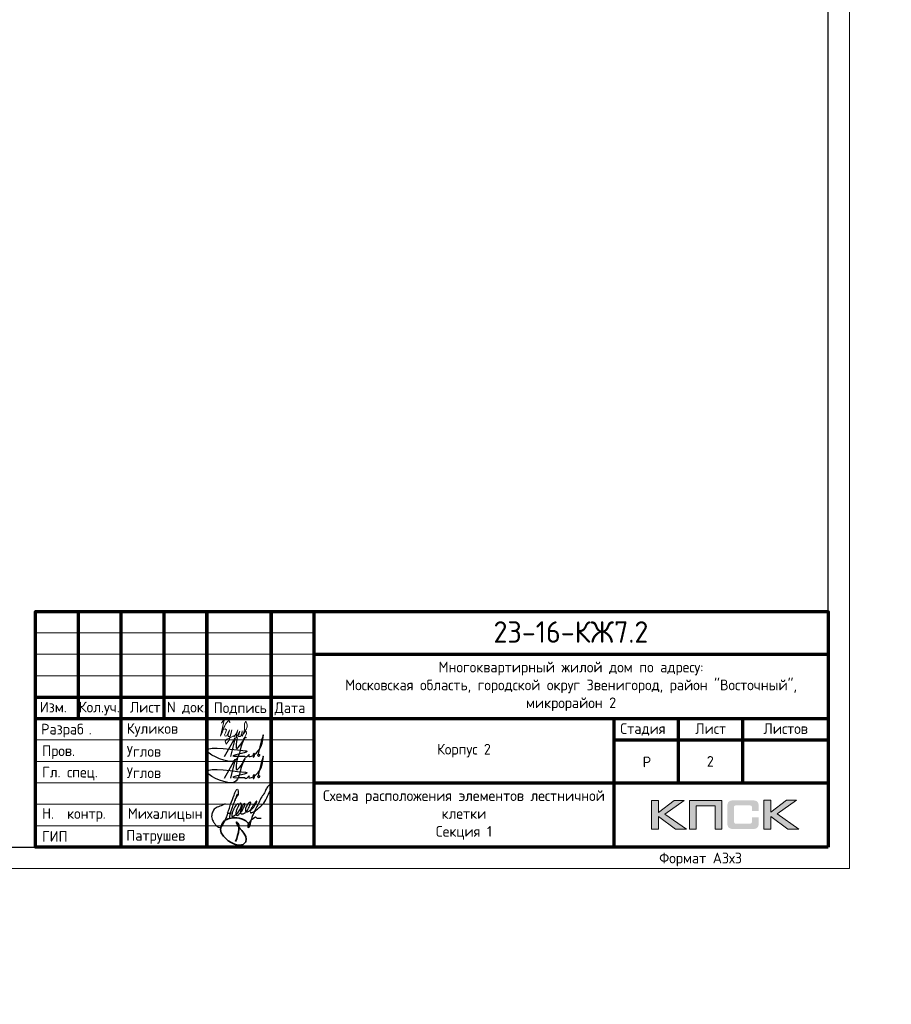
# Model space of a CAD drawing. Header units: millimetres. Extents: x 259029 to 2494469, y -731578 to -57567.
# Tile 135 of 207: x 386068 to 406413, y -525268 to -502293. Entities that reach past the tile are written whole.
import ezdxf
from ezdxf import colors
from ezdxf.entities.mleader import LeaderData, LeaderLine
from ezdxf.enums import TextEntityAlignment as Align
from ezdxf.math import Vec2, Vec3

# ---------------------------------------------------------------- set-up
doc = ezdxf.new("R2010")
doc.units = ezdxf.units.MM
for name, color, linetype, lineweight in [('0.15', 252, 'Continuous', 15), ('Standard', 7, 'Continuous', 25), ('Выноски', 20, 'Continuous', 20), ('Каркасы ригель', 3, 'Continuous', 0), ('Размеры', 54, 'Continuous', 20), ('Рамка', 7, 'Continuous', 70), ('Символы 0.20', 1, 'Continuous', 20), ('Текст', 41, 'Continuous', 30), ('ТОНКИЕ', 7, 'Continuous', 9)]:
    doc.layers.add(name, color=color, linetype=linetype, lineweight=lineweight)
doc.layers.add('ТОЛСТЫЕ_ОСНОВНЫЕ', color=6, linetype='Continuous')
doc.styles.add('GOST-2.304_Type-B', font='GOST_Common.ttf')
doc.styles.add('style1', font='GOST_Common.ttf', dxfattribs={"height": 500})
doc.styles.add('ГОСТ', font='GOST_Common.ttf')

# ---------------------------------------------------------------- blocks, each defined once
blk = doc.blocks.new('*U27')
at = {"layer": 'ТОЛСТЫЕ_ОСНОВНЫЕ', "color": 6}
blk.add_lwpolyline([(20, 5), (886, 5), (886, 415), (20, 415)], close=True, dxfattribs=at)
at = {"layer": 'ТОНКИЕ'}
blk.add_lwpolyline([(0, 0), (891, 0), (891, 420), (0, 420)], close=True, dxfattribs=at)
at = {"layer": 'Текст', "style": 'style1'}
blk.add_text('Формат А3х3', height=2.5, dxfattribs=at).set_placement((846.57, 1.2))
blk = doc.blocks.new('СЛОЖНЫЙ_ОБЪЕКТ_0')
at = {"layer": 'Standard', "color": 7, "linetype": 'Continuous', "lineweight": 25}
for points, start_tangent, end_tangent in [([(-5.888, 1.589), (-5.939, 1.691), (-5.972, 1.691), (-6.022, 1.617), (-6.064, 1.496), (-6.076, 1.414), (-6.076, 1.373), (-6.09, 1.219), (-6.071, 1.071), (-6.041, 1.003), (-6.009, 0.988), (-5.985, 1.012), (-5.95, 1.047), (-5.922, 1.075), (-5.915, 1.097), (-5.843, 1.207), (-5.798, 1.324), (-5.779, 1.438), (-5.77, 1.604), (-5.809, 1.746), (-5.833, 1.77), (-5.864, 1.752), (-5.885, 1.721), (-5.913, 1.566), (-5.919, 1.492), (-5.925, 1.334), (-5.906, 1.223), (-5.871, 1.161), (-5.807, 1.124), (-5.751, 1.203), (-5.713, 1.262), (-5.692, 1.316), (-5.66, 1.414), (-5.641, 1.525), (-5.625, 1.661), (-5.641, 1.808), (-5.657, 1.824), (-5.667, 1.824), (-5.695, 1.763), (-5.714, 1.672), (-5.725, 1.541), (-5.722, 1.421), (-5.665, 1.291), (-5.617, 1.276), (-5.55, 1.31), (-5.459, 1.426), (-5.4, 1.599), (-5.374, 1.864), (-5.388, 1.981), (-5.406, 1.999), (-5.432, 1.973), (-5.463, 1.934), (-5.509, 1.789), (-5.527, 1.661), (-5.508, 1.54), (-5.457, 1.473), (-5.411, 1.463), (-5.347, 1.501), (-5.271, 1.621), (-5.193, 1.738), (-5.143, 1.879), (-5.113, 2.032), (-5.113, 2.111), (-5.121, 2.138), (-5.14, 2.12), (-5.169, 2.039), (-5.206, 1.924), (-5.241, 1.787), (-5.254, 1.679), (-5.254, 1.582), (-5.237, 1.516), (-5.219, 1.498), (-5.191, 1.482), (-5.154, 1.519), (-5.086, 1.578), (-4.953, 1.776), (-4.759, 2.173), (-4.667, 2.981), (-4.667, 3.227), (-4.687, 3.262), (-4.715, 3.262), (-4.742, 3.235), (-4.777, 3.18), (-4.872, 2.956), (-4.891, 2.749), (-4.921, 2.579), (-4.956, 2.444), (-5.001, 2.097), (-5.045, 1.672), (-5.064, 1.441), (-5.075, 1.334), (-5.055, 1.102), (-5.04, 0.878), (-5.04, 0.777), (-5.052, 0.744), (-5.068, 0.75), (-5.077, 0.776), (-5.092, 0.804), (-5.084, 1.076), (-4.938, 1.346), (-4.909, 1.375), (-4.851, 1.355), (-4.78, 1.355), (-4.616, 1.413)], (-0.169301, 0.985564), (0.921845, 0.387559)), ([(-6.577, 1.472), (-6.789, 1.26), (-6.973, 1.076), (-7.024, 0.851), (-7.024, 0.746), (-6.996, 0.632), (-6.845, 0.434), (-6.702, 0.33), (-6.548, 0.258), (-6.432, 0.258), (-6.35, 0.355), (-6.314, 0.52), (-6.284, 0.767), (-6.284, 1.007), (-6.298, 1.279), (-6.31, 1.543), (-6.302, 2.038), (-6.285, 2.303), (-6.246, 2.371), (-6.174, 2.3), (-6.144, 2.003), (-6.194, 1.851)], (-0.677851, -0.735199), (-0.339746, -0.940517)), ([(-6.181, 2.142), (-6.172, 1.967), (-6.172, 1.841), (-6.18, 1.7), (-6.18, 1.412), (-6.17, 1.216), (-6.17, 1.117), (-6.148, 0.957), (-6.119, 0.827)], (0.06248, -0.998046), (0.223108, -0.974794)), ([(-6.329, 1.089), (-6.3, 1.083), (-6.267, 1.081), (-6.233, 1.097), (-6.195, 1.113), (-6.161, 1.123), (-6.143, 1.143), (-6.118, 1.168)], (0.983291, -0.18204), (0.7365, 0.676437))]:
    blk.add_spline(points, degree=3, dxfattribs=dict(at, start_tangent=start_tangent, end_tangent=end_tangent))
blk = doc.blocks.new('Роспись')
at = {"layer": 'Текст', "color": 4}
blk.add_lwpolyline([(4.18, 0.67), (6.68, 5.03), (5.62, 0.66)], dxfattribs=at)
for points in [[(7.11, 5.14), (7.17, 2.59), (9.02, 5.2), (8.57, 4.35), (6.55, -0.29), (0.19, 1.88), (9.09, 2.02)], [(11.23, 1.12), (12.72, 3.08), (13.28, 5.66), (11.96, 0.97)], [(9.09, 2.02), (9.4, 1.96), (6.15, 0.84), (8.42, 0.77), (8.9, 0.77)], [(8.9, 0.77), (8.97, 0.64), (9.94, 1.16)], [(9.94, 1.16), (9.82, 0.79), (10.85, 0.93)], [(10.85, 0.93), (11.13, 1.44), (11.23, 1.11), (10.92, 0.57), (10.85, 0.93)], [(11.23, 1.12), (11.03, 1.05), (10.98, 1.33), (11.05, 1.41)], [(11.96, 0.97), (12.16, 0.71), (12.34, 1.19), (12.03, 1.14), (11.96, 0.97)]]:
    blk.add_spline(points, degree=3, dxfattribs=at)
blk = doc.blocks.new('11')
at = {"layer": 'Выноски'}
for p, q in [((47885, 66608), (47944, 66700)), ((47944, 66700), (47962, 66737)), ((47962, 66737), (47989, 66781)), ((47989, 66781), (48016, 66806)), ((48016, 66806), (48038, 66823)), ((48038, 66823), (48060, 66786)), ((48060, 66786), (48058, 66769))]:
    blk.add_line(p, q, dxfattribs=at)
blk.add_lwpolyline([(47863, 66761), (47937, 66865), (47843, 66458), (47885, 66564), (47905, 66616), (47954, 66628), (47979, 66606), (47957, 66539), (47937, 66487), (47947, 66458), (47991, 66470), (48051, 66611), (48041, 66569), (48023, 66505), (48023, 66448), (48065, 66448), (48090, 66529), (48110, 66608), (48043, 66369), (47972, 66275), (47954, 66344), (47991, 66389), (48078, 66431), (48142, 66470), (48154, 66441), (48204, 66512), (48246, 66606), (48209, 66455), (48204, 66418), (48295, 66574), (48265, 66463), (48265, 66455), (48312, 66453), (48342, 66529), (48347, 66584), (48337, 66465), (48349, 66453), (48401, 66569), (48443, 66616), (48461, 66678), (48466, 66727), (48436, 66811), (48399, 66754), (48399, 66618), (48389, 66549), (48374, 66507), (48416, 66564), (48441, 66576), (48451, 66524), (48433, 66482), (48419, 66453), (48424, 66428), (48458, 66421)], dxfattribs=at)
blk = doc.blocks.new('A$Cd09756da')
h = blk.add_hatch(color=0)
h.paths.add_polyline_path([(-3363, 1089), (-3590, 1089), (-3962, 809), (-3962, 1089), (-4120, 1089), (-4120, 417), (-3962, 417), (-3962, 712), (-3560, 417), (-3308, 417), (-3809, 772)])
h.paths.add_polyline_path([(-3080, 963), (-2635, 963), (-2635, 417), (-2478, 417), (-2478, 1089), (-2645, 1089), (-3236, 1089), (-3236, 930), (-3236, 417), (-3080, 417)])
h.paths.add_polyline_path([(-1340, 1093), (-1498, 1093), (-1498, 420), (-1340, 420), (-1340, 716), (-938, 420), (-686, 420), (-1187, 776), (-741, 1093), (-968, 1093), (-1340, 813)])
at = {"true_color": 0x5f007f}
blk.add_hatch(color=206, dxfattribs=at).paths.add_polyline_path([(-1629, 1018), (-1631, 1026), (-1634, 1032), (-1638, 1038), (-1641, 1044), (-1644, 1049), (-1649, 1054), (-1653, 1059), (-1657, 1063), (-1662, 1066), (-1668, 1071), (-1674, 1074), (-1681, 1077), (-1688, 1079), (-1696, 1082), (-1703, 1084), (-1721, 1088), (-1741, 1091), (-1762, 1092), (-1786, 1093), (-2187, 1093), (-2210, 1092), (-2231, 1091), (-2251, 1088), (-2268, 1084), (-2276, 1082), (-2284, 1079), (-2291, 1077), (-2297, 1073), (-2303, 1071), (-2310, 1066), (-2315, 1063), (-2319, 1059), (-2323, 1054), (-2327, 1049), (-2331, 1044), (-2335, 1038), (-2337, 1032), (-2340, 1025), (-2343, 1018), (-2345, 1010), (-2348, 994), (-2351, 976), (-2353, 956), (-2353, 934), (-2353, 580), (-2353, 557), (-2351, 537), (-2348, 519), (-2345, 502), (-2343, 495), (-2340, 488), (-2337, 481), (-2335, 474), (-2331, 469), (-2327, 463), (-2323, 459), (-2319, 454), (-2315, 450), (-2309, 446), (-2303, 443), (-2297, 439), (-2291, 436), (-2283, 434), (-2276, 431), (-2268, 429), (-2251, 425), (-2231, 423), (-2209, 421), (-2187, 420), (-1786, 420), (-1762, 421), (-1741, 422), (-1721, 425), (-1704, 428), (-1696, 431), (-1688, 433), (-1681, 436), (-1674, 439), (-1668, 442), (-1662, 446), (-1657, 450), (-1653, 454), (-1649, 458), (-1644, 463), (-1641, 468), (-1638, 474), (-1634, 481), (-1631, 487), (-1629, 495), (-1626, 502), (-1623, 519), (-1620, 537), (-1619, 557), (-1618, 580), (-1618, 691), (-1775, 691), (-1775, 600), (-1775, 594), (-1776, 588), (-1777, 582), (-1779, 577), (-1781, 572), (-1783, 568), (-1786, 564), (-1789, 560), (-1792, 557), (-1797, 554), (-1801, 552), (-1806, 550), (-1811, 548), (-1817, 548), (-1824, 547), (-1830, 546), (-2153, 546), (-2159, 547), (-2164, 548), (-2168, 550), (-2172, 552), (-2176, 555), (-2180, 557), (-2183, 561), (-2186, 565), (-2189, 569), (-2191, 573), (-2193, 578), (-2194, 583), (-2196, 593), (-2197, 602), (-2197, 925), (-2197, 931), (-2196, 936), (-2195, 941), (-2193, 946), (-2192, 950), (-2190, 954), (-2187, 957), (-2185, 961), (-2181, 963), (-2178, 966), (-2173, 968), (-2169, 970), (-2164, 971), (-2160, 972), (-2154, 972), (-2149, 972), (-1830, 972), (-1824, 972), (-1817, 972), (-1812, 970), (-1807, 969), (-1802, 967), (-1797, 965), (-1793, 961), (-1790, 958), (-1786, 954), (-1783, 950), (-1781, 946), (-1779, 941), (-1777, 936), (-1776, 931), (-1775, 925), (-1775, 918), (-1775, 844), (-1618, 844), (-1618, 934), (-1619, 956), (-1620, 976), (-1623, 994), (-1627, 1010)])
at = {"color": 0, "lineweight": 0}
for points in [[(-4120, 417), (-4120, 1089), (-3962, 1089), (-3962, 809), (-3590, 1089), (-3363, 1089), (-3809, 772), (-3308, 417), (-3560, 417), (-3962, 712), (-3962, 417), (-4120, 417)], [(-3080, 417), (-3080, 963), (-2635, 963), (-2635, 417), (-2478, 417), (-2478, 1089), (-2645, 1089), (-3236, 1089), (-3236, 930), (-3236, 417), (-3080, 417)], [(-1498, 420), (-1498, 1093), (-1340, 1093), (-1340, 813), (-968, 1093), (-741, 1093), (-1187, 776), (-686, 420), (-938, 420), (-1340, 716), (-1340, 420), (-1498, 420)]]:
    blk.add_lwpolyline(points, close=True, dxfattribs=at)
at = {"lineweight": 35}
blk.add_lwpolyline([(-13497, 507), (-13535, 562), (-13589, 615), (-13666, 653), (-13748, 676), (-13807, 686), (-13901, 686), (-14005, 659), (-14088, 617), (-14135, 558), (-14169, 483), (-14185, 407), (-14167, 329), (-14113, 254), (-14059, 199), (-14001, 148), (-13931, 104), (-13854, 67), (-13782, 47), (-13728, 47), (-13655, 62), (-13589, 119), (-13582, 185), (-13593, 249), (-13639, 328), (-13688, 389), (-13725, 426), (-13768, 486), (-13789, 516), (-13802, 552), (-13809, 574), (-13809, 584), (-13790, 575), (-13775, 560), (-13760, 537), (-13755, 511), (-13755, 426), (-13764, 338), (-13788, 268), (-13802, 202), (-13829, 132)], dxfattribs=at)
at = {"layer": 'Рамка'}
for p, q in [((-17500, 3000), (-17500, 5500)), ((-16500, 0), (-16500, 5500)), ((-15500, 3000), (-15500, 5500)), ((-14500, 0), (-14500, 5500)), ((-14500, 5500), (-14500, 0)), ((-13000, 5500), (-13000, 0)), ((-13000, 0), (-13000, 5500)), ((-12000, 5500), (-12000, 0)), ((-12000, 4500), (0, 4500)), ((-18500, 3500), (-12000, 3500)), ((-18500, 3000), (0, 3000)), ((-5000, 3000), (-5000, 0)), ((-3500, 3000), (-3500, 1500)), ((-2000, 3000), (-2000, 1500)), ((-5000, 2500), (0, 2500)), ((-5000, 2500), (0, 2500)), ((-12000, 1500), (0, 1500))]:
    blk.add_line(p, q, dxfattribs=at)
at = {"layer": 'Рамка', "lineweight": 15}
for p, q in [((-18500, 5000), (-12000, 5000)), ((-18500, 4500), (-12000, 4500)), ((-18500, 4000), (-12000, 4000)), ((-18500, 2500), (-12000, 2500)), ((-18500, 2000), (-12000, 2000)), ((-18500, 1500), (-12000, 1500)), ((-18500, 1000), (-12000, 1000)), ((-18500, 500), (-12000, 500))]:
    blk.add_line(p, q, dxfattribs=at)
at = {"layer": 'Рамка'}
blk.add_lwpolyline([(0, 0), (-18500, 0), (-18500, 5500), (0, 5500)], close=True, dxfattribs=at)
at = {"color": 18, "true_color": 0x000000, "xscale": 100, "yscale": 100, "zscale": 100}
for p in [(-14508, 2045), (-14508, 1545)]:
    blk.add_blockref('Роспись', p, dxfattribs=at)
at = {"layer": '0.15', "xscale": 462, "yscale": 462, "zscale": 462, "rotation": 339.9822667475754}
blk.add_blockref('СЛОЖНЫЙ_ОБЪЕКТ_0', (-11452, -669), dxfattribs=at)
at = {"layer": 'Выноски'}
blk.add_blockref('11', (-62024, -63871), dxfattribs=at)
at = {"color": 7, "style": 'ГОСТ'}
for s, p in [('Разраб', (-18371, 2627)), ('.', (-17258, 2627))]:
    blk.add_text(s, height=250, dxfattribs=at).set_placement(p)
at = {"layer": 'Размеры', "color": 7, "char_height": 250, "attachment_point": 4, "style": 'ГОСТ'}
for s, insert in [('{\\C256;Куликов}', (-16371, 2734)), ('Пров.', (-18346, 2215)), ('Углов', (-16371, 2234)), ('Гл. спец.', (-18346, 1715)), ('Углов', (-16371, 1734))]:
    blk.add_mtext_dynamic_manual_height_columns(s, width=2000, gutter_width=1250, heights=[0], dxfattribs=dict(at, insert=insert))
at = {"layer": 'Размеры', "color": 7, "linetype": 'Continuous', "char_height": 250, "width": 2000, "attachment_point": 4, "style": 'GOST-2.304_Type-B'}
for s, insert in [(' Н.  контр.', (-18500, 750)), (' Михалицын', (-16500, 750)), (' ГИП', (-18500, 250)), ('Патрушев', (-16383, 238))]:
    blk.add_mtext(s, dxfattribs=dict(at, insert=insert))
at = {"layer": 'Текст', "color": 7, "style": 'ГОСТ'}
blk.add_text('23-16-КЖ7.2', height=500, dxfattribs=at).set_placement((-6003, 5019), align=Align.MIDDLE_CENTER)
at = {"layer": 'Текст', "color": 7, "style": 'GOST-2.304_Type-B'}
for s, p in [('Изм.', (-18400, 3141)), ('Кол.уч.', (-17490, 3143)), ('Лист', (-16298, 3139)), ('N док.', (-15435, 3141)), ('Подпись', (-14340, 3127)), ('Дата', (-12920, 3127)), ('Стадия', (-4850, 2640)), ('Лист', (-3100, 2640)), ('Листов', (-1508, 2640)), ('Р', (-4328, 1863))]:
    blk.add_text(s, height=250, dxfattribs=at).set_placement(p)
at = {"layer": 'Текст', "color": 7, "linetype": 'Continuous', "lineweight": 0, "char_height": 250, "attachment_point": 5, "style": 'GOST-2.304_Type-B'}
for s, insert, width in [('Многоквартирный жилой дом по адресу:\\PМосковская область, городской округ Звенигород, район "Восточный", микрорайон 2', (-6000, 3750), 12000), ('Корпус 2', (-8500, 2250), 7000)]:
    blk.add_mtext(s, dxfattribs=dict(at, insert=insert, width=width))
blk = doc.blocks.new('*T33')
at = {"layer": 'Каркасы ригель', "color": 0, "linetype": 'ByBlock', "lineweight": -2, "transparency": 16777216}
for p, q in [((0, 0), (1500, 0)), ((0, -1000), (1500, -1000))]:
    blk.add_line(p, q, dxfattribs=at)
at = {"layer": 'Каркасы ригель', "color": 0, "linetype": 'ByBlock', "lineweight": 50, "transparency": 16777216}
for p, q in [((0, 0), (0, -1000)), ((1500, 0), (1500, -1000))]:
    blk.add_line(p, q, dxfattribs=at)
at = {"layer": 'Каркасы ригель', "color": 0, "linetype": 'Continuous', "lineweight": 0, "transparency": 16777216, "insert": (750, -500), "char_height": 250, "width": 1000, "attachment_point": 5, "style": 'ГОСТ'}
blk.add_mtext('2', dxfattribs=at)
blk = doc.blocks.new('_None')

msp = doc.modelspace()

# ---------------------------------------------------------------- block references
at = {"xscale": 100, "yscale": 100, "zscale": 100}
msp.add_blockref('*U27', (316337.4, -522100), dxfattribs=at)
at = {"color": 0, "lineweight": 50, "ltscale": 100}
msp.add_blockref('A$Cd09756da', (404937.4, -521600), dxfattribs=at)
msp.add_blockref('*T33', (401437.4, -519100))

# ---------------------------------------------------------------- texts
at = {"color": 1, "linetype": 'Continuous', "lineweight": 30, "insert": (396437.4, -520850), "char_height": 250, "width": 7000, "attachment_point": 5, "style": 'GOST-2.304_Type-B'}
msp.add_mtext('{\\C0;Схема расположения элементов лестничной клетки \\PСекция 1}', dxfattribs=at)
at = {"layer": 'Выноски'}
note = msp.add_mtext_static_columns([''] * 2, width=18604.939, gutter_width=10240.1, height=0, dxfattribs=dict(at, insert=(295601.8, -509833), char_height=250, attachment_point=1, style='ГОСТ'))
for column, words in zip([note] + note.columns.linked_columns, ['\\pi8790.91665;Общие указания:\\P\\pi570.45,l346.2,t2000;1.^IСтроительство здания должно производиться в соответствии с проектом производства работ (ППР). при {\\H1.66663x; }\\P\\pi0,t346.2;отсутствии проекта ППР в производство строительно-монтажных работ запрещается. {\\H1.18896x; }\\P\\pi570.45,t2000;2.^IМонтаж сборных конструкций вести в соответствии с требованиями СП 70.13330.2012 "Несущие и {\\H1.54818x; }\\P\\pi0,t346.2;ограждающие конструкции "(акт.ред. СНиП 3.03.01-87*).{\\H1.62844x;\\C0; \\H0.61408x;\\P\\pi570.45,t2000;}3.^IВсе сварные работы следует вести в соответствии с ГОСТ 5264-80* "Ручная дуговая сварка.Соединения {\\H1.20169x; }\\P\\pi0,t346.2;сварные" и  ГОСТ 14098-2014 "Соединения сварные арматуры и закладных деталей железобетонных конструкций". {\\H1.54394x; }\\PСварку вести электродами типа Э42А. {\\H1.42985x;\\C0; \\H0.69937x;\\P\\pi570.45,t2000;}4.^IВсе металлические конструкции окрасить эмалью ПФ-1189 по ГОСТ 6465-79 в два слоя. Эмаль наносить на {\\H1.46788x; }\\P\\pi0,t346.2;грунтовку ГФ-021 по ГОСТ 25129-82 (первый слой - на заводе-изготовителе, второй слой - на монтаже).{\\H1.65521x;\\C0; \\H0.60415x;\\P\\pi10052.46968,l0,tz;\\H1.55946x; \\H0.64125x;\\P\\H1.64685x; \\H0.60722x;\\P\\pi812.5,l41.6675;\\H1.23852x; \\H0.80742x;\\P}', '']):
    column.text = words

# ---------------------------------------------------------------- leaders
at = {"layer": 'Символы 0.20'}
ml = msp.add_multileader_mtext('Standard', dxfattribs=at)
ml.set_content('3(л.6)', color=256, style='ГОСТ')
ml.set_leader_properties(color=256, linetype='ByLayer', lineweight=-1)
ml.set_arrow_properties(name='NONE')
ml.build(insert=Vec2(0, 0))
ml.multileader.update_dxf_attribs({"text_left_attachment_type": 6, "text_right_attachment_type": 6, "dogleg_length": 0.25, "arrow_head_size": 200, "scale": 100})
ctx = ml.context
ctx.base_point, ctx.scale, ctx.char_height, ctx.arrow_head_size, ctx.landing_gap_size, ctx.plane_origin = Vec3(355044.1, -504246), 100, 250, 200, 25, Vec3(355528.4, -504547.8)
ctx.left_attachment, ctx.right_attachment = 6, 6
notes = []
notes.append((ctx, [(0, (1, 1, 0), (355019.1, -504246), (1, 0), 25, [(0, [(354345.3, -503658)], 0, [])])]))
ctx.mtext.insert, ctx.mtext.width, ctx.mtext.defined_height, ctx.mtext.flow_direction = Vec3(355069.1, -503946), 1094.387, 742.8, 5
ml = msp.add_multileader_mtext('Standard', dxfattribs=at)
ml.set_content('2(л.6)', color=256, style='ГОСТ')
ml.set_leader_properties(color=256, linetype='ByLayer', lineweight=-1)
ml.set_arrow_properties(name='NONE')
ml.build(insert=Vec2(0, 0))
ml.multileader.update_dxf_attribs({"text_left_attachment_type": 6, "text_right_attachment_type": 6, "dogleg_length": 0.25, "arrow_head_size": 200, "scale": 100})
ctx = ml.context
ctx.base_point, ctx.scale, ctx.char_height, ctx.arrow_head_size, ctx.landing_gap_size, ctx.plane_origin = Vec3(375828.8, -504141.4), 100, 250, 200, 25, Vec3(377043, -506275.8)
ctx.left_attachment, ctx.right_attachment = 6, 6
notes.append((ctx, [(0, (1, 1, 0), (375803.8, -504141.4), (1, 0), 25, [(0, [(375732, -504820.8)], 0, [])])]))
ctx.mtext.insert, ctx.mtext.width, ctx.mtext.flow_direction = Vec3(375853.8, -503841.4), 792.21, 5
ml = msp.add_multileader_mtext('Standard', dxfattribs=at)
ml.set_content('1(л.6)', color=256, style='ГОСТ')
ml.set_leader_properties(color=256, linetype='ByLayer', lineweight=-1)
ml.set_arrow_properties(name='NONE')
ml.build(insert=Vec2(0, 0))
ml.multileader.update_dxf_attribs({"text_left_attachment_type": 6, "text_right_attachment_type": 6, "dogleg_length": 0.25, "arrow_head_size": 200, "scale": 100})
ctx = ml.context
ctx.base_point, ctx.scale, ctx.char_height, ctx.arrow_head_size, ctx.landing_gap_size, ctx.plane_origin = Vec3(357194.3, -504241.6), 100, 250, 200, 25, Vec3(358408.5, -506376.1)
ctx.left_attachment, ctx.right_attachment = 6, 6
notes.append((ctx, [(0, (1, 1, 0), (357169.3, -504241.6), (1, 0), 25, [(0, [(357097.5, -504921)], 0, [])])]))
ctx.mtext.insert, ctx.mtext.width, ctx.mtext.flow_direction = Vec3(357219.3, -503941.6), 792.21, 5
ml = msp.add_multileader_mtext('Standard', dxfattribs=at)
ml.set_content('4(л.6)', color=256, style='ГОСТ')
ml.set_leader_properties(color=256, linetype='ByLayer', lineweight=-1)
ml.set_arrow_properties(name='NONE')
ml.build(insert=Vec2(0, 0))
ml.multileader.update_dxf_attribs({"text_left_attachment_type": 6, "text_right_attachment_type": 6, "dogleg_length": 0.25, "arrow_head_size": 200, "scale": 100})
ctx = ml.context
ctx.base_point, ctx.scale, ctx.char_height, ctx.arrow_head_size, ctx.landing_gap_size, ctx.plane_origin = Vec3(372128.9, -504653.5), 100, 250, 200, 25, Vec3(374320.4, -504547.8)
ctx.left_attachment, ctx.right_attachment = 6, 6
notes.append((ctx, [(1, (1, 1, 0), (372978.9, -504653.5), (-1, 0), 25, [(0, [(372899.1, -503886.6)], 0, [])])]))
ctx.mtext.insert, ctx.mtext.width, ctx.mtext.defined_height, ctx.mtext.flow_direction = Vec3(372153.9, -504353.5), 1094.387, 742.8, 5
ml = msp.add_multileader_mtext('Standard', dxfattribs=at)
ml.set_content('3(л.6)', color=256, style='ГОСТ')
ml.set_leader_properties(color=256, linetype='ByLayer', lineweight=-1)
ml.set_arrow_properties(name='NONE')
ml.build(insert=Vec2(0, 0))
ml.multileader.update_dxf_attribs({"text_left_attachment_type": 6, "text_right_attachment_type": 6, "dogleg_length": 0.25, "arrow_head_size": 200, "scale": 100})
ctx = ml.context
ctx.base_point, ctx.scale, ctx.char_height, ctx.arrow_head_size, ctx.landing_gap_size, ctx.plane_origin = Vec3(352992.6, -505626.5), 100, 250, 200, 25, Vec3(355458.5, -507910.7)
ctx.left_attachment, ctx.right_attachment = 6, 6
notes.append((ctx, [(1, (1, 1, 0), (353817.6, -505626.5), (-1, 0), 25, [(0, [(353975.3, -506400.4)], 0, [])])]))
ctx.mtext.insert, ctx.mtext.width, ctx.mtext.defined_height, ctx.mtext.flow_direction = Vec3(353017.6, -505326.5), 1094.387, 742.8, 5
ml = msp.add_multileader_mtext('Standard', dxfattribs=at)
ml.set_content('4(л.6)', color=256, style='ГОСТ')
ml.set_leader_properties(color=256, linetype='ByLayer', lineweight=-1)
ml.set_arrow_properties(name='NONE')
ml.build(insert=Vec2(0, 0))
ml.multileader.update_dxf_attribs({"text_left_attachment_type": 6, "text_right_attachment_type": 6, "dogleg_length": 0.25, "arrow_head_size": 200, "scale": 100})
ctx = ml.context
ctx.base_point, ctx.scale, ctx.char_height, ctx.arrow_head_size, ctx.landing_gap_size, ctx.plane_origin = Vec3(371759.6, -505626.5), 100, 250, 200, 25, Vec3(374250.6, -507910.7)
ctx.left_attachment, ctx.right_attachment = 6, 6
notes.append((ctx, [(1, (1, 1, 0), (372609.6, -505626.5), (-1, 0), 25, [(0, [(372767.4, -506400.4)], 0, [])])]))
ctx.mtext.insert, ctx.mtext.width, ctx.mtext.defined_height, ctx.mtext.flow_direction = Vec3(371784.6, -505326.5), 1094.387, 742.8, 5
ml = msp.add_multileader_mtext('Standard', dxfattribs=at)
ml.set_content('2(л.6)', color=256, style='ГОСТ')
ml.set_leader_properties(color=256, linetype='ByLayer', lineweight=-1)
ml.set_arrow_properties(name='NONE')
ml.build(insert=Vec2(0, 0))
ml.multileader.update_dxf_attribs({"text_left_attachment_type": 6, "text_right_attachment_type": 6, "dogleg_length": 0.25, "arrow_head_size": 200, "scale": 100})
ctx = ml.context
ctx.base_point, ctx.scale, ctx.char_height, ctx.arrow_head_size, ctx.landing_gap_size, ctx.plane_origin = Vec3(375828.8, -507382.9), 100, 250, 200, 25, Vec3(377043, -509517.4)
ctx.left_attachment, ctx.right_attachment = 6, 6
notes.append((ctx, [(0, (1, 1, 0), (375803.8, -507382.9), (1, 0), 25, [(0, [(375732, -508062.3)], 0, [])])]))
ctx.mtext.insert, ctx.mtext.width, ctx.mtext.flow_direction = Vec3(375853.8, -507082.9), 792.21, 5
ml = msp.add_multileader_mtext('Standard', dxfattribs=at)
ml.set_content('1(л.6)', color=256, style='ГОСТ')
ml.set_leader_properties(color=256, linetype='ByLayer', lineweight=-1)
ml.set_arrow_properties(name='NONE')
ml.build(insert=Vec2(0, 0))
ml.multileader.update_dxf_attribs({"text_left_attachment_type": 6, "text_right_attachment_type": 6, "dogleg_length": 0.25, "arrow_head_size": 200, "scale": 100})
ctx = ml.context
ctx.base_point, ctx.scale, ctx.char_height, ctx.arrow_head_size, ctx.landing_gap_size, ctx.plane_origin = Vec3(357194.3, -507510.4), 100, 250, 200, 25, Vec3(358408.5, -509644.9)
ctx.left_attachment, ctx.right_attachment = 6, 6
notes.append((ctx, [(0, (1, 1, 0), (357169.3, -507510.4), (1, 0), 25, [(0, [(357097.5, -508189.8)], 0, [])])]))
ctx.mtext.insert, ctx.mtext.width, ctx.mtext.flow_direction = Vec3(357219.3, -507210.4), 792.21, 5
ml = msp.add_multileader_mtext('Standard', dxfattribs=at)
ml.set_content('3(л.6)', color=256, style='ГОСТ')
ml.set_leader_properties(color=256, linetype='ByLayer', lineweight=-1)
ml.set_arrow_properties(name='NONE')
ml.build(insert=Vec2(0, 0))
ml.multileader.update_dxf_attribs({"text_left_attachment_type": 6, "text_right_attachment_type": 6, "dogleg_length": 0.25, "arrow_head_size": 200, "scale": 100})
ctx = ml.context
ctx.base_point, ctx.scale, ctx.char_height, ctx.arrow_head_size, ctx.landing_gap_size, ctx.plane_origin = Vec3(355165.9, -510882.3), 100, 250, 200, 25, Vec3(355458.5, -511152.2)
ctx.left_attachment, ctx.right_attachment = 6, 6
notes.append((ctx, [(0, (1, 1, 0), (355140.9, -510882.3), (1, 0), 25, [(0, [(354256, -510289.1)], 0, [])])]))
ctx.mtext.insert, ctx.mtext.width, ctx.mtext.defined_height, ctx.mtext.flow_direction = Vec3(355190.9, -510582.3), 1094.387, 742.8, 5
ml = msp.add_multileader_mtext('Standard', dxfattribs=at)
ml.set_content('4(л.6)', color=256, style='ГОСТ')
ml.set_leader_properties(color=256, linetype='ByLayer', lineweight=-1)
ml.set_arrow_properties(name='NONE')
ml.build(insert=Vec2(0, 0))
ml.multileader.update_dxf_attribs({"text_left_attachment_type": 6, "text_right_attachment_type": 6, "dogleg_length": 0.25, "arrow_head_size": 200, "scale": 100})
ctx = ml.context
ctx.base_point, ctx.scale, ctx.char_height, ctx.arrow_head_size, ctx.landing_gap_size, ctx.plane_origin = Vec3(372010.9, -510882.3), 100, 250, 200, 25, Vec3(374250.6, -511152.2)
ctx.left_attachment, ctx.right_attachment = 6, 6
notes.append((ctx, [(1, (1, 1, 0), (372860.9, -510882.3), (-1, 0), 25, [(0, [(372765.9, -510439.4)], 0, [])])]))
ctx.mtext.insert, ctx.mtext.width, ctx.mtext.defined_height, ctx.mtext.flow_direction = Vec3(372035.9, -510582.3), 1094.387, 742.8, 5
ml = msp.add_multileader_mtext('Standard', dxfattribs=at)
ml.set_content('6(л.6)', color=256, style='ГОСТ')
ml.set_leader_properties(color=256, linetype='ByLayer', lineweight=-1)
ml.set_arrow_properties(name='NONE')
ml.build(insert=Vec2(0, 0))
ml.multileader.update_dxf_attribs({"text_left_attachment_type": 6, "text_right_attachment_type": 6, "dogleg_length": 0.25, "arrow_head_size": 200, "scale": 100})
ctx = ml.context
ctx.base_point, ctx.scale, ctx.char_height, ctx.arrow_head_size, ctx.landing_gap_size, ctx.plane_origin = Vec3(375928.4, -510685.2), 100, 250, 200, 25, Vec3(377142.5, -512819.7)
ctx.left_attachment, ctx.right_attachment = 6, 6
notes.append((ctx, [(0, (1, 1, 0), (375903.4, -510685.2), (1, 0), 25, [(0, [(375831.6, -511364.6)], 0, [])])]))
ctx.mtext.insert, ctx.mtext.width, ctx.mtext.flow_direction = Vec3(375953.4, -510385.2), 792.21, 5
for ctx, leaders in notes:
    for number, flags, end, landing, length, lines in leaders:
        leader = LeaderData()
        leader.index, (leader.has_last_leader_line, leader.has_dogleg_vector, leader.attachment_direction) = number, flags
        leader.last_leader_point, leader.dogleg_vector, leader.dogleg_length = Vec3(end), Vec3(landing), length
        for number, points, colour, breaks in lines:
            line = LeaderLine()
            line.index, line.vertices, line.color, line.breaks = number, Vec3.list(points), colors.encode_raw_color(colour), breaks
            leader.lines.append(line)
        ctx.leaders.append(leader)

doc.saveas('drawing.dxf')
